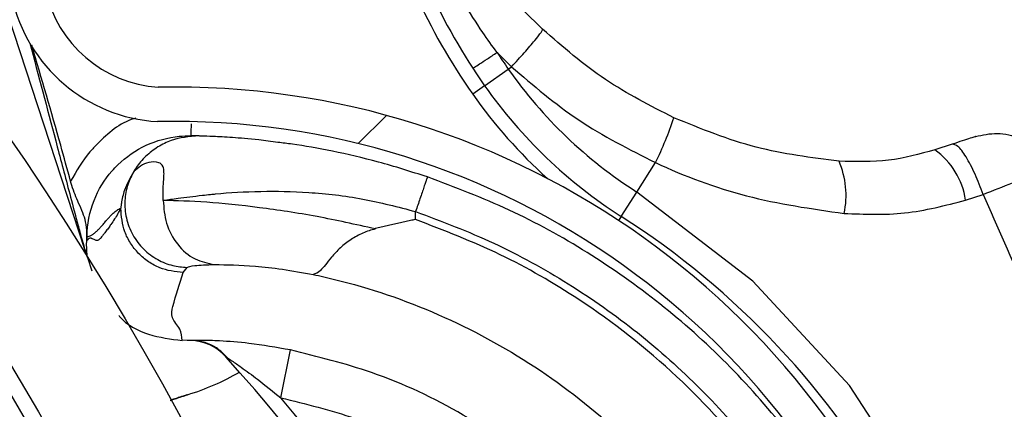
# Model space of a CAD drawing. Header units: inches. Extents: x 170 to 284, y 215 to 248.
# Tile 156 of 256: x 186.5883 to 186.6575, y 224.75 to 224.7773. Entities that reach past the tile are written whole.
import ezdxf

# ---------------------------------------------------------------- set-up
doc = ezdxf.new("R2010")
doc.units = ezdxf.units.IN
doc.header["$LTSCALE"] = 0.25
doc.header["$MEASUREMENT"] = 0
doc.layers.add('ANNOTATIONS', color=1, linetype='Continuous')
doc.layers.add('RH BENCH MOUNT', color=7, linetype='Continuous')
doc.styles.add('ARIAL', font='arial.ttf', dxfattribs={"height": 0.09375})
doc.dimstyles.new('STANDARD$0', dxfattribs={"dimtxt": 0.09375, "dimasz": 0.09375, "dimexe": 0.03125, "dimexo": 0.046875, "dimgap": 0.09, "dimtad": 0, "dimtih": 1, "dimtoh": 1, "dimdec": 4, "dimzin": 0, "dimdsep": 46, "dimtxsty": 'ARIAL', "dimcen": 0.09, "dimadec": 0, "dimazin": 0, "dimtfac": 1, "dimtdec": 4, "dimtofl": 0, "dimtmove": 0, "dimatfit": 1, "dimfxl": 1, "dimtolj": 1, "dimtzin": 0, "dimarcsym": 0})
pattern_1 = [(45, (176.0482515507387, 218.320867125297), (-0.03026527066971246, 0.03026527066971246), [])]

# ---------------------------------------------------------------- blocks, each defined once
blk = doc.blocks.new('*D120')
at = {"layer": 'ANNOTATIONS', "color": 0, "lineweight": -2, "transparency": 16777216}
for p, q in [((185.9197219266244, 225.4792255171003), (185.9197219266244, 226.2131025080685)), ((187.1533699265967, 224.4696948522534), (187.1533699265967, 226.2131025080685)), ((186.0134719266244, 226.1818525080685), (186.226271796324, 226.1818525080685)), ((187.0596199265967, 226.1818525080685), (186.846820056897, 226.1818525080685))]:
    blk.add_line(p, q, dxfattribs=at)
at = {"layer": 'ANNOTATIONS', "color": 0, "transparency": 16777216}
for points in [[(186.0134719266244, 226.1974775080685), (186.0134719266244, 226.1662275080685), (185.9197219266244, 226.1818525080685)], [(187.0596199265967, 226.1974775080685), (187.0596199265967, 226.1662275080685), (187.1533699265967, 226.1818525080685)]]:
    blk.add_solid(points, dxfattribs=at)
at = {"layer": 'defpoints', "color": 0, "transparency": 16777216}
for p in [(187.1533699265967, 226.1818525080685), (185.9197219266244, 225.4323505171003), (187.1533699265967, 224.4228198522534)]:
    blk.add_point(p, dxfattribs=at)
at = {"layer": 'ANNOTATIONS', "color": 0, "transparency": 16777216, "insert": (186.5365459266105, 226.1818525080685), "char_height": 0.09375, "attachment_point": 5, "style": 'ARIAL'}
blk.add_mtext('\\A1;DIM "A"', dxfattribs=at)

msp = doc.modelspace()

# ---------------------------------------------------------------- hatches: boundary and pattern name
at = {"layer": 'RH BENCH MOUNT'}
h = msp.add_hatch(dxfattribs=at)
h.set_pattern_fill('ANSI31', color=256, scale=0.34241245, style=0)
h.set_pattern_definition(pattern_1)
edge = h.paths.add_edge_path(flags=0)
edge.add_line((186.4076545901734, 225.0520000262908), (186.0652421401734, 225.0520000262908))
edge.add_line((186.0652421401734, 225.0520000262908), (186.0652421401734, 225.0562801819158))
edge.add_line((186.0652421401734, 225.0562801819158), (186.4076545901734, 225.0562801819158))
edge.add_arc((186.4076545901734, 224.6453852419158), 0.4108949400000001, 269.9999999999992, 450, ccw=False)
edge.add_line((186.4076545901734, 224.2344903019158), (186.3348919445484, 224.2344903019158))
edge.add_line((186.3348919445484, 224.2344903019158), (186.3348919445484, 224.2387704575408))
edge.add_line((186.3348919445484, 224.2387704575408), (186.4076545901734, 224.2387704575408))
edge.add_arc((186.4076545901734, 224.6453852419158), 0.406614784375, 270, 450.0000000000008)
h = msp.add_hatch(dxfattribs=at)
h.set_pattern_fill('ANSI32', color=256, scale=0.34241245, angle=2.8e-322, style=0)
h.set_pattern_definition([(45, (176.0482515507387, 218.320867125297), (-0.09079581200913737, 0.09079581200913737), []), (45, (176.1087820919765, 218.320867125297), (-0.09079581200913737, 0.09079581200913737), [])])
edge = h.paths.add_edge_path(flags=0)
edge.add_arc((186.4076545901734, 224.6453852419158), 0.2182879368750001, 180, 540, ccw=False)
edge = h.paths.add_edge_path(flags=0)
edge.add_arc((186.4076545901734, 224.6453852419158), 0.2097276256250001, 180, 540, ccw=False)
h = msp.add_hatch(dxfattribs=at)
h.set_pattern_fill('ANSI31', color=256, scale=0.34241245, angle=2.8e-322, style=0)
h.set_pattern_definition(pattern_1)
edge = h.paths.add_edge_path(flags=0)
edge.add_arc((186.5959595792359, 224.8095885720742), 0.001712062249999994, 288.1322229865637, 310.3426432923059)
edge.add_line((186.5970678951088, 224.8082836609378), (186.5986306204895, 224.8064437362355))
edge.add_arc((186.5959595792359, 224.8095885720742), 0.004126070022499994, 288.1322229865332, 310.3426432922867, ccw=False)
edge.add_arc((186.5931889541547, 224.8180491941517), 0.01302879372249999, 239.6083903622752, 288.1322229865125, ccw=False)
edge.add_arc((186.5962436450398, 224.8223643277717), 0.01830194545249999, 198.1322229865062, 238.19359599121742, ccw=False)
edge.add_arc((186.5900283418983, 224.820328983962), 0.01176186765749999, 130.2730806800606, 198.1322229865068, ccw=False)
edge.add_arc((186.5932209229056, 224.8179515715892), 0.01566536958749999, 433.3892910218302, 493.5630227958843, ccw=False)
edge.add_arc((186.5907677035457, 224.8086089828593), 0.02532140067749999, 410.98647118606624, 434.1131563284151, ccw=False)
edge.add_arc((186.5965303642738, 224.8171977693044), 0.01504902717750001, 370.2879413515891, 407.4468726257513, ccw=False)
edge.add_arc((186.5843024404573, 224.8145986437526), 0.02754708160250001, 291.4407261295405, 371.0647967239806, ccw=False)
edge.add_arc((186.5986255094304, 224.7813129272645), 0.008748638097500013, 479.0908419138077, 626.0736552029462)
edge.add_arc((186.5991570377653, 224.7158754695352), 0.05672062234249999, 377.70285871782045, 451.14212272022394, ccw=False)
edge.add_arc((186.4490609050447, 224.6654619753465), 0.2150521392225, 361.5582505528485, 378.3382766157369, ccw=False)
edge.add_arc((186.635186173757, 224.6715385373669), 0.02884824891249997, 303.2910664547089, 359.5459797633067, ccw=False)
edge.add_arc((186.6686272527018, 224.6250930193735), 0.0284373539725, 488.2528168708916, 541.8512905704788)
edge.add_arc((186.6551243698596, 224.6250669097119), 0.01494630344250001, 183.423663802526, 238.6794151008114)
edge.add_arc((186.6578136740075, 224.6278572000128), 0.0187470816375, 236.0900975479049, 269.5718389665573)
edge.add_arc((186.6572010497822, 224.6225762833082), 0.0134739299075, 272.0097804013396, 310.4058687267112)
edge.add_arc((186.6618261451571, 224.6167046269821), 0.006011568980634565, 313.1147555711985, 333.8497966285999)
edge.add_arc((186.6502603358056, 224.6205556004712), 0.01816498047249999, 339.0314830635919, 378.1322229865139)
edge.add_arc((186.65712645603, 224.6228040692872), 0.01094007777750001, 378.1322229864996, 468.1322229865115)
edge.add_arc((186.6543025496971, 224.6314273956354), 0.001866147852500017, 468.1322229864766, 483.774469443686)
edge.add_line((186.6532651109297, 224.6329785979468), (186.6519231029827, 224.634985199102))
edge.add_arc((186.6543025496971, 224.6314273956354), 0.004280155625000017, 468.13222298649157, 483.7744694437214, ccw=False)
edge.add_arc((186.65712645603, 224.6228040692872), 0.01335408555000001, 378.1322229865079, 468.13222298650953, ccw=False)
edge.add_arc((186.6502603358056, 224.6205556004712), 0.020578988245, 338.7435812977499, 378.13222298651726, ccw=False)
edge.add_arc((186.6618261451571, 224.6167046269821), 0.008425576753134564, 312.7098901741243, 334.631933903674, ccw=False)
edge.add_arc((186.6572010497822, 224.6225762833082), 0.01588793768, 271.82252524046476, 310.60280367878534, ccw=False)
edge.add_arc((186.6578136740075, 224.6278572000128), 0.02116108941, 236.2367537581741, 269.7093947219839, ccw=False)
edge.add_arc((186.6551243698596, 224.6250669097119), 0.01736031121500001, 183.3124711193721, 238.498076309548, ccw=False)
edge.add_arc((186.6686272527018, 224.6250930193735), 0.030851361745, 128.0503802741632, 181.9117605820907, ccw=False)
edge.add_arc((186.635186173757, 224.6715385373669), 0.02643424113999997, 303.0739325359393, 359.4558360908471)
edge.add_arc((186.4490609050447, 224.6654619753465), 0.21263813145, 361.5698914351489, 378.3419125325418)
edge.add_arc((186.5991570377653, 224.7158754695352), 0.05430661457, 377.6888496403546, 451.2467578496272)
edge.add_arc((186.5986255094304, 224.7813129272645), 0.01116264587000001, 118.193261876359, 266.66131017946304, ccw=False)
edge.add_arc((186.5843024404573, 224.8145986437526), 0.02513307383, 291.1036231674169, 371.1028807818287)
edge.add_arc((186.5965303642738, 224.8171977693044), 0.01263501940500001, 370.2152702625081, 407.1149197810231)
edge.add_arc((186.5907677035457, 224.8086089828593), 0.022907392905, 411.1765293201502, 434.1519381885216)
edge.add_arc((186.5932209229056, 224.8179515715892), 0.01325136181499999, 433.3244634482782, 493.8674727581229)
edge.add_arc((186.5900283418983, 224.820328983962), 0.009347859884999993, 489.8547471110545, 558.132222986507)
edge.add_arc((186.5962436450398, 224.8223643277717), 0.01588793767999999, 198.1322229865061, 238.0844018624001)
edge.add_arc((186.5931889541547, 224.8180491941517), 0.01061478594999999, 239.7667243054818, 288.1322229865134)

# ---------------------------------------------------------------- linework, layer by layer
for p, q in [((186.5784328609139, 224.80523915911), (186.5928723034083, 224.7611456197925)), ((186.6250391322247, 224.7766520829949), (186.6236805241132, 224.7780011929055)), ((186.6218418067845, 224.7750270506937), (186.622860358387, 224.7740182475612)), ((186.6226330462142, 224.7738586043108), (186.622860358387, 224.7740182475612)), ((186.620968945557, 224.7726898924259), (186.6226330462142, 224.7738586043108)), ((186.620968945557, 224.7726898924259), (186.6201283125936, 224.7720995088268)), ((186.6538308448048, 224.7685816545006), (186.6526126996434, 224.7681827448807)), ((186.6316580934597, 224.7652226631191), (186.6329769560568, 224.7672883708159)), ((186.6305638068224, 224.7635087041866), (186.6316580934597, 224.7652226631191)), ((186.6547809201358, 224.7646595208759), (186.6560084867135, 224.7650541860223)), ((186.6161058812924, 224.7632927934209), (186.6161146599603, 224.7638521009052)), ((186.6305638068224, 224.7635087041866), (186.6303836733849, 224.7632265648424)), ((186.5930049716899, 224.7617994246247), (186.5930096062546, 224.7620947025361)), ((186.593044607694, 224.7606194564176), (186.5933500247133, 224.7596951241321)), ((186.5997674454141, 224.759559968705), (186.6000522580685, 224.7599290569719)), ((186.6000521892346, 224.7547915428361), (186.5996980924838, 224.7548058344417)), ((186.6004957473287, 224.7547821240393), (186.6000521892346, 224.7547915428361)), ((186.606640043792, 224.7507716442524), (186.6073122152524, 224.7541271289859))]:
    msp.add_line(p, q, dxfattribs=at)
at = {"layer": 'RH BENCH MOUNT', "flags": 128}
msp.add_lwpolyline([(186.6525568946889, 224.7422603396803), (186.6522401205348, 224.7429931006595), (186.6466158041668, 224.7516263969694), (186.6398232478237, 224.7589609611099), (186.6316581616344, 224.7652226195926), (186.6316580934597, 224.7652226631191), (186.6316580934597, 224.7652226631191)], dxfattribs=at)
at = {"layer": 'RH BENCH MOUNT'}
for radius in [0.218287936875, 0.2097276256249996, 0.20865758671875]:
    msp.add_circle((186.4076545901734, 224.6453852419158), radius, dxfattribs=at)
for centre, radius, start, end in [((186.4076545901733, 224.6453852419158), 0.4141273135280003, 352.8366800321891, 90), ((186.4076545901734, 224.6453852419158), 0.406614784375, 3.124885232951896, 90), ((186.5986255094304, 224.7813129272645), 0.01116264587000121, 118.1932618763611, 266.6613101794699), ((186.5986255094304, 224.7813129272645), 0.008748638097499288, 119.0908419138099, 266.0736552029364), ((186.6562755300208, 224.7974860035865), 0.04314396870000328, 193.90352667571, 215.0806904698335), ((186.6562755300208, 224.7974860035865), 0.04417120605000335, 193.9035266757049, 215.0806904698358), ((186.6562755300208, 224.7974860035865), 0.04111046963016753, 213.1127194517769, 215.0806904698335), ((186.6489900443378, 224.7923693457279), 0.03220774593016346, 215.0806904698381, 237.4435769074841), ((186.5991570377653, 224.7158754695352), 0.05672062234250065, 17.70285871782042, 91.14212272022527), ((186.6489900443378, 224.7923693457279), 0.0342412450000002, 215.0806904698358, 237.4435769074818), ((186.6489900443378, 224.7923693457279), 0.03526848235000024, 215.0806904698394, 227.9708839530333), ((186.6123371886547, 224.777575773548), 0.02306145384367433, 333.5071276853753, 341.9708360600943), ((186.5991570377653, 224.7158754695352), 0.05430661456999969, 17.6888496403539, 91.2467578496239), ((186.6495548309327, 224.7638721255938), 0.00528507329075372, 8.568095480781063, 54.64885861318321), ((186.640258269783, 224.7649774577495), 0.00611619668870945, 348.1281876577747, 23.2358008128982), ((186.5994234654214, 224.7147342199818), 0.05786770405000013, 29.025885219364, 57.44357690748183), ((186.6002197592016, 224.7513636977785), 0.003424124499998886, 42.00277325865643, 88.75463450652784), ((186.4946226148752, 224.6562743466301), 0.1455252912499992, 3.486647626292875, 42.00277325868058), ((186.5951537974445, 224.7673817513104), 0.01712062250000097, 286.7427200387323, 300.0788231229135), ((186.6002337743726, 224.7504950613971), 0.0005136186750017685, 106.7427200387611, 108.1464784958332), ((186.4946226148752, 224.6562743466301), 0.1465525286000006, 3.472841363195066, 40.15079801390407)]:
    msp.add_arc(centre, radius, start, end, dxfattribs=at)
for points, knots in [([(186.6218423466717, 224.7750264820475), (186.6218423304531, 224.7750265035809), (186.6214963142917, 224.7754859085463), (186.6201843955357, 224.7773279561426), (186.6178435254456, 224.7813047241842), (186.6164431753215, 224.7850790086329), (186.6156305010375, 224.7872693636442)], [0, 0, 0, 0, 5.869764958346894e-06, 0.1252288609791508, 0.4923383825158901, 1, 1, 1, 1]), ([(186.622860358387, 224.7740182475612), (186.6231679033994, 224.7743569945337), (186.6238009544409, 224.7750542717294), (186.624529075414, 224.7759052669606), (186.6249973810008, 224.7765005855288), (186.6250254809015, 224.7766025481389), (186.6250391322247, 224.7766520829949)], [0, 0, 0, 0, 0.2429069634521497, 0.499999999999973, 0.7570930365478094, 1, 1, 1, 1]), ([(186.6342663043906, 224.7704382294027), (186.6326236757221, 224.7712754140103), (186.6292947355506, 224.7729720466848), (186.6264700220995, 224.7754147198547), (186.6250391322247, 224.7766520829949)], [0, 0, 0, 0, 0.4934389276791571, 1, 1, 1, 1]), ([(186.5889999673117, 224.7756834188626), (186.5896049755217, 224.7733969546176), (186.5905187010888, 224.769943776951), (186.5915987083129, 224.7658597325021), (186.5921598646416, 224.763717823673), (186.5924693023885, 224.7625559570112), (186.5926484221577, 224.7619225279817), (186.592749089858, 224.7615734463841), (186.5928051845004, 224.761380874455), (186.5928363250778, 224.7612741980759), (186.5928548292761, 224.7612106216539), (186.5928654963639, 224.7611737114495), (186.5928719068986, 224.7611511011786), (186.5928748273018, 224.7611404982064), (186.5928760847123, 224.7611354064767), (186.5928760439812, 224.7611348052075), (186.5928748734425, 224.7611378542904), (186.5928733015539, 224.7611426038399), (186.5928723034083, 224.7611456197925)], [0, 0, 0, 0, 0.468136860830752, 0.7070129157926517, 0.837132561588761, 0.9079072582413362, 0.9470740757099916, 0.9687898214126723, 0.9808770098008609, 0.9876679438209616, 0.9915546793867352, 0.9947708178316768, 0.9959953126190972, 0.9972287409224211, 0.9978484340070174, 0.9984730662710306, 0.9990304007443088, 1, 1, 1, 1]), ([(186.5918628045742, 224.7659775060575), (186.5916318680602, 224.7668221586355), (186.5907582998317, 224.7700172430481), (186.5898223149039, 224.7731947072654), (186.5891337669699, 224.77553217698)], [0, 0, 0, 0, 0.2643600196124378, 0.9999999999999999, 0.9999999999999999, 0.9999999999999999, 0.9999999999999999]), ([(186.622860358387, 224.7740182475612), (186.6243896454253, 224.7727097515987), (186.627488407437, 224.7700583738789), (186.6311316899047, 224.7682196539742), (186.6329769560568, 224.7672883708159)], [0, 0, 0, 0, 0.4935154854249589, 1, 1, 1, 1]), ([(186.6458783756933, 224.7673903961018), (186.6439215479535, 224.7676358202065), (186.6399396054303, 224.7681352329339), (186.6361789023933, 224.7696618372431), (186.6342663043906, 224.7704382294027)], [0, 0, 0, 0, 0.4914254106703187, 1, 1, 1, 1]), ([(186.5964422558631, 224.7704039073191), (186.5963981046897, 224.770392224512), (186.5953529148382, 224.7701156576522), (186.5942886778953, 224.769162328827), (186.592814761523, 224.7676509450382), (186.5922744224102, 224.7667010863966), (186.5918628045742, 224.7659775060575)], [0, 0, 0, 0, 0.02109882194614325, 0.4994719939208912, 0.6187093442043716, 1, 1, 1, 1]), ([(186.600331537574, 224.7700005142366), (186.6003302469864, 224.769921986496), (186.6003251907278, 224.7696143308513), (186.6003195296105, 224.7692698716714), (186.6003184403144, 224.769203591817), (186.6003178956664, 224.7691704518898)], [0, 0, 0, 0, 0.1462931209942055, 0.5731465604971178, 0.9999999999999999, 0.9999999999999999, 0.9999999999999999, 0.9999999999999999]), ([(186.5930096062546, 224.762094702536), (186.593009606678, 224.7620947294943), (186.5930231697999, 224.7629583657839), (186.5933561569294, 224.7646369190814), (186.5943506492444, 224.7662645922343), (186.5955945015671, 224.7675802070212), (186.5971162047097, 224.768630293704), (186.5989693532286, 224.769131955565), (186.6000465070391, 224.7691749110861), (186.6003178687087, 224.7691704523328), (186.6003178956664, 224.7691704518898)], [0, 0, 0, 0, 7.189415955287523e-06, 0.2303203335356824, 0.4448965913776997, 0.4983905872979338, 0.7130087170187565, 0.9276298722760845, 0.9999928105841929, 1, 1, 1, 1]), ([(186.6008435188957, 224.7691592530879), (186.6001920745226, 224.7691067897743), (186.5991895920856, 224.7690260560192), (186.5979705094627, 224.768409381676), (186.5971300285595, 224.7677591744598), (186.5965993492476, 224.7671373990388), (186.5963585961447, 224.766752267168), (186.5963061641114, 224.7666683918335)], [0, 0, 0, 0, 0.3580314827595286, 0.5509607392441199, 0.7480445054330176, 0.9451282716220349, 1, 1, 1, 1]), ([(186.6008435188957, 224.7691592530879), (186.6006901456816, 224.7691631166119), (186.6003833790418, 224.769170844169), (186.6005630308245, 224.7691655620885), (186.6007482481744, 224.7691621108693), (186.6004613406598, 224.7691676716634), (186.6003178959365, 224.7691704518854)], [0, 0, 0, 0, 0.2534336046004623, 0.5069006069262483, 0.7534658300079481, 1, 1, 1, 1]), ([(186.606434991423, 224.768710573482), (186.6059753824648, 224.7687715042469), (186.604716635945, 224.7689383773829), (186.6031713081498, 224.7690522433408), (186.6018271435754, 224.7691289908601), (186.601028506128, 224.7691543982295), (186.600904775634, 224.7691576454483), (186.6008435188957, 224.7691592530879)], [0, 0, 0, 0, 0.1282528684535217, 0.3512504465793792, 0.5733912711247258, 0.7887937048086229, 1, 1, 1, 1]), ([(186.6554679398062, 224.7691177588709), (186.6554689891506, 224.7691181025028), (186.655551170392, 224.7691450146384), (186.6554557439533, 224.7691137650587), (186.6551498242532, 224.7690135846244), (186.6545736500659, 224.7688249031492), (186.6540775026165, 224.768662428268), (186.65383074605, 224.7685816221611)], [0, 0, 0, 0, 0.003230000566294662, 0.2529631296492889, 0.5032304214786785, 0.7529340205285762, 1, 1, 1, 1]), ([(186.6554682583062, 224.769117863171), (186.6559754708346, 224.7692287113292), (186.6570245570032, 224.769457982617), (186.6586418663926, 224.7690719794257), (186.6600435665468, 224.7681877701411), (186.6606049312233, 224.767282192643), (186.6608765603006, 224.7668440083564)], [0, 0, 0, 0, 0.2415860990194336, 0.4996813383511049, 0.75790942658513, 0.9999999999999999, 0.9999999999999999, 0.9999999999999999, 0.9999999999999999]), ([(186.6169411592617, 224.7662835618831), (186.615788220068, 224.766650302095), (186.6135108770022, 224.7673747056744), (186.6102778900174, 224.768108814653), (186.6078830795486, 224.7685368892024), (186.6067667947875, 224.7686707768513), (186.606434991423, 224.768710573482)], [0, 0, 0, 0, 0.3013203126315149, 0.5951829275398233, 0.8796725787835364, 1, 1, 1, 1]), ([(186.6560040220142, 224.7650515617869), (186.6558201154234, 224.7655397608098), (186.6554390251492, 224.7665514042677), (186.6548033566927, 224.7677577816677), (186.6542201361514, 224.7685312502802), (186.6539574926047, 224.7685652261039), (186.65383074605, 224.7685816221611)], [0, 0, 0, 0, 0.241290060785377, 0.4999999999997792, 0.7587099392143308, 1, 1, 1, 1]), ([(186.6526126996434, 224.7681827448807), (186.6515404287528, 224.7678881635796), (186.6493532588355, 224.7672872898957), (186.6470516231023, 224.7673555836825), (186.6458783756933, 224.7673903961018)], [0, 0, 0, 0, 0.4902549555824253, 1, 1, 1, 1]), ([(186.5983731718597, 224.7646355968), (186.5983702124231, 224.7650242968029), (186.5983660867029, 224.7655661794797), (186.5984194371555, 224.7662122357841), (186.5984409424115, 224.7666747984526), (186.5983619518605, 224.7671166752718), (186.5979753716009, 224.767370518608), (186.5970648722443, 224.7673250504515), (186.5966094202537, 224.7669308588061), (186.5963061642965, 224.7666683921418)], [0, 0, 0, 0, 0.1001269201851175, 0.1395859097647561, 0.1897135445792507, 0.2582342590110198, 0.3697357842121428, 0.5803479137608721, 1, 1, 1, 1]), ([(186.6329769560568, 224.7672883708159), (186.6329769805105, 224.7672883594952), (186.6350373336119, 224.7663345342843), (186.6393918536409, 224.764687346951), (186.6439346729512, 224.7640454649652), (186.6462436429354, 224.7637192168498)], [0, 0, 0, 0, 5.836249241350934e-06, 0.4917349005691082, 1, 1, 1, 1]), ([(186.5963061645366, 224.7666683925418), (186.5960589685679, 224.7662232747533), (186.5956348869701, 224.7654596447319), (186.5954619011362, 224.7646453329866), (186.5954081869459, 224.7642517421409), (186.5953963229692, 224.7641413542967), (186.5953931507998, 224.7641129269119), (186.5953920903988, 224.7641034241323)], [0, 0, 0, 0, 0.5022803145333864, 0.8616962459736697, 0.9584272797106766, 0.9861029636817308, 1, 1, 1, 1]), ([(186.5963061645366, 224.7666683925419), (186.5961505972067, 224.7663643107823), (186.5958224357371, 224.7657228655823), (186.5956295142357, 224.7645967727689), (186.5957271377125, 224.7633792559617), (186.596181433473, 224.7621896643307), (186.5969520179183, 224.7611756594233), (186.5979347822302, 224.7604495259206), (186.5989933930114, 224.7600182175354), (186.5997117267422, 224.7599577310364), (186.6000522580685, 224.7599290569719)], [0, 0, 0, 0, 0.1098512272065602, 0.231725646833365, 0.36317767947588, 0.4999999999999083, 0.6368223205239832, 0.7682743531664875, 0.8901487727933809, 1, 1, 1, 1]), ([(186.6169411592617, 224.7662835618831), (186.6169301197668, 224.7662510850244), (186.6169131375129, 224.7662011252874), (186.6168100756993, 224.7658979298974), (186.616703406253, 224.7655841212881), (186.6165709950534, 224.7651945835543), (186.6163785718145, 224.7646284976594), (186.6162186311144, 224.7641579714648), (186.6161146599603, 224.7638521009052)], [0, 0, 0, 0, 0.2394567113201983, 0.3683605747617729, 0.4999999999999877, 0.631639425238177, 0.76054328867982, 1, 1, 1, 1]), ([(186.6484146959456, 224.7383928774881), (186.6475543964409, 224.7400785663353), (186.6457444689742, 224.7436249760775), (186.6422094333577, 224.7485808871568), (186.6380486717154, 224.7532746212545), (186.6333685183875, 224.7574567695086), (186.6282442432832, 224.7610551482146), (186.622769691, 224.7640833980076), (186.6188817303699, 224.7655510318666), (186.6169411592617, 224.7662835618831)], [0, 0, 0, 0, 0.1313887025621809, 0.2764200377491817, 0.4215581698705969, 0.5666389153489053, 0.7114924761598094, 0.8559992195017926, 1, 1, 1, 1]), ([(186.6560040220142, 224.7650515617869), (186.6567250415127, 224.7653358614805), (186.6581761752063, 224.7659080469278), (186.6598149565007, 224.7665209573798), (186.660772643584, 224.7668533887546), (186.6607781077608, 224.7668185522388), (186.6607802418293, 224.7668049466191)], [0, 0, 0, 0, 0.2719162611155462, 0.5472623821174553, 0.8231804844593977, 1, 1, 1, 1]), ([(186.5930111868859, 224.7623334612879), (186.5929921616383, 224.7625985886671), (186.5929432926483, 224.7632796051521), (186.5924781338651, 224.7643204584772), (186.5920433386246, 224.7653411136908), (186.5918916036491, 224.7658759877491), (186.5918628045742, 224.7659775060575)], [0, 0, 0, 0, 0.2412678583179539, 0.6197299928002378, 0.9278253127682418, 1, 1, 1, 1]), ([(186.5983736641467, 224.7646323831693), (186.5987133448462, 224.7646835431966), (186.5995247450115, 224.7648057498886), (186.6006902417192, 224.7649473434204), (186.6016203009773, 224.7650479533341), (186.6029027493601, 224.7651753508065), (186.6051034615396, 224.7653078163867), (186.6086272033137, 224.7652450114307), (186.6123516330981, 224.7648313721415), (186.614877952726, 224.7641739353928), (186.6161146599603, 224.7638521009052)], [0, 0, 0, 0, 0.08980644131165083, 0.2145219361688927, 0.2531624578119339, 0.275966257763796, 0.4628905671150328, 0.6373953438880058, 0.8224944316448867, 1, 1, 1, 1]), ([(186.6560039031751, 224.7650518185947), (186.6580243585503, 224.7605150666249), (186.6620615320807, 224.7514499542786), (186.6653072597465, 224.7420522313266), (186.666928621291, 224.7373577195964)], [0, 0, 0, 0, 0.5004628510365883, 1, 1, 1, 1]), ([(186.5983724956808, 224.7646336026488), (186.5984164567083, 224.7640903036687), (186.5985077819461, 224.7629616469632), (186.5993267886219, 224.7614805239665), (186.6005373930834, 224.7604163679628), (186.6015031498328, 224.7602218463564), (186.6019682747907, 224.7601281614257)], [0, 0, 0, 0, 0.2405618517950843, 0.4997464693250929, 0.7590693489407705, 1, 1, 1, 1]), ([(186.6132870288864, 224.7626333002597), (186.611904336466, 224.7629402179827), (186.6090643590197, 224.7635706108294), (186.6049955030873, 224.764167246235), (186.6011855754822, 224.7645590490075), (186.5993270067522, 224.7646061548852), (186.59837299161, 224.7646303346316)], [0, 0, 0, 0, 0.2305257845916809, 0.4734878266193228, 0.7297379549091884, 1, 1, 1, 1]), ([(186.6462436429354, 224.7637192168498), (186.6476676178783, 224.7636616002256), (186.6505742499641, 224.7635439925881), (186.6533599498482, 224.7642827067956), (186.6547809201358, 224.7646595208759)], [0, 0, 0, 0, 0.4899054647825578, 1, 1, 1, 1]), ([(186.5953870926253, 224.7640780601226), (186.5953187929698, 224.763951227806), (186.5951739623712, 224.7636822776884), (186.5949451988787, 224.7633106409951), (186.5947545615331, 224.7630239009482), (186.594609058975, 224.7628166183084), (186.5945157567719, 224.7626870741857), (186.5944197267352, 224.7625570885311), (186.5943209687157, 224.7624266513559), (186.5942145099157, 224.7622893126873), (186.594104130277, 224.7621505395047), (186.5940042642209, 224.7620263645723), (186.5939291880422, 224.7619374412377), (186.5938753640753, 224.7618747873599), (186.5938230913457, 224.7618367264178), (186.5937615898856, 224.7618154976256), (186.5936890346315, 224.7618142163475), (186.59360453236, 224.7618356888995), (186.5935110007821, 224.7618834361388), (186.5934237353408, 224.7619234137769), (186.5933554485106, 224.7619539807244), (186.5933111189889, 224.7619718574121), (186.5932728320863, 224.7619859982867), (186.5932301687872, 224.7619852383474), (186.5931777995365, 224.7619707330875), (186.5931203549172, 224.7619338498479), (186.5930627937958, 224.7618787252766), (186.5930242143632, 224.7618249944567), (186.5930049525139, 224.761798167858)], [0, 0, 0, 0, 0.08480730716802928, 0.1798353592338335, 0.2850849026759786, 0.3228266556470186, 0.3617275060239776, 0.4017874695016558, 0.4430065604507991, 0.4853847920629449, 0.5351510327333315, 0.5813528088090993, 0.6105805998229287, 0.6293562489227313, 0.6489120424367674, 0.6766412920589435, 0.707547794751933, 0.7416323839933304, 0.7850907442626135, 0.8280699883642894, 0.8539878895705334, 0.8729964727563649, 0.885095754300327, 0.9032140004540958, 0.9275168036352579, 0.951748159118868, 0.9759089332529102, 1, 1, 1, 1]), ([(186.5930096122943, 224.7620950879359), (186.593061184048, 224.7621025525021), (186.5931666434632, 224.7621178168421), (186.5933290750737, 224.7621903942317), (186.5934960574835, 224.7622969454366), (186.5936629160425, 224.7624364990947), (186.5938262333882, 224.76259639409), (186.5939855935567, 224.7627676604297), (186.5941596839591, 224.7629663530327), (186.5943277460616, 224.7631624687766), (186.5944787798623, 224.7633362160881), (186.5946065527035, 224.7634798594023), (186.5947298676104, 224.7636106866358), (186.5948609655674, 224.7637395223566), (186.5949928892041, 224.7638554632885), (186.59512632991, 224.763953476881), (186.5952588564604, 224.7640316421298), (186.5953449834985, 224.7640628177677), (186.5953870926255, 224.7640780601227)], [0, 0, 0, 0, 0.0657809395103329, 0.1345158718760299, 0.2062058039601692, 0.2771302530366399, 0.3450539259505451, 0.411816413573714, 0.4774590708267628, 0.5636721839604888, 0.6227800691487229, 0.6670965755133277, 0.724168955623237, 0.7778304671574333, 0.8321346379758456, 0.8905164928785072, 0.9464714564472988, 1, 1, 1, 1]), ([(186.5997674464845, 224.7595599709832), (186.5992089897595, 224.7596283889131), (186.5983499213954, 224.7597336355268), (186.5973232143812, 224.760304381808), (186.5966195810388, 224.7608892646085), (186.5960563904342, 224.7616103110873), (186.5955172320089, 224.7626537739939), (186.5954383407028, 224.7635154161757), (186.5953870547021, 224.7640755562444)], [0, 0, 0, 0, 0.2394514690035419, 0.3683457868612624, 0.4999761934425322, 0.6316105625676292, 0.7605158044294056, 1, 1, 1, 1]), ([(186.6161146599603, 224.7638521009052), (186.6179689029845, 224.7631529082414), (186.621680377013, 224.7617533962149), (186.6268975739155, 224.758860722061), (186.6317802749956, 224.7554341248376), (186.6362304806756, 224.7514469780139), (186.6402064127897, 224.7469875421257), (186.6436225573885, 224.7420915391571), (186.6464975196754, 224.7368640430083), (186.647868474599, 224.7331414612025), (186.6485517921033, 224.731286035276)], [0, 0, 0, 0, 0.1247413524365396, 0.2496837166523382, 0.3746881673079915, 0.4999855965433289, 0.6253465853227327, 0.7503062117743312, 0.8755465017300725, 1, 1, 1, 1]), ([(186.6161058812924, 224.7632927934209), (186.6160945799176, 224.7632904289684), (186.6159819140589, 224.7632668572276), (186.6150352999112, 224.7630664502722), (186.61410915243, 224.7628456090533), (186.6132833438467, 224.762648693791)], [0, 0, 0, 0, 0.01193493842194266, 0.1189819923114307, 1, 1, 1, 1]), ([(186.6485879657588, 224.7295327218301), (186.6475640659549, 224.7323934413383), (186.6454822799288, 224.7382098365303), (186.6405719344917, 224.7458479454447), (186.6345955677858, 224.752484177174), (186.6283522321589, 224.7573635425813), (186.6221062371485, 224.7609842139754), (186.6181163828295, 224.7625192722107), (186.6161058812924, 224.7632927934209)], [0, 0, 0, 0, 0.1870908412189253, 0.3803918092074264, 0.5558755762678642, 0.7364481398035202, 0.8671952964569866, 1, 1, 1, 1]), ([(186.5929965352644, 224.7617861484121), (186.5929965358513, 224.7617861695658), (186.5930014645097, 224.7619637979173), (186.5930063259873, 224.7621486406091), (186.5930111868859, 224.7623334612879)], [0, 0, 0, 0, 0.0001190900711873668, 1, 1, 1, 1]), ([(186.5930111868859, 224.7623334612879), (186.5930108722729, 224.7622620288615), (186.59301016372, 224.7621011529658), (186.5930068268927, 224.7619072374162), (186.5930049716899, 224.7617994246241)], [0, 0, 0, 0, 0.4440219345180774, 1, 1, 1, 1]), ([(186.6132876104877, 224.7626332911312), (186.6129909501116, 224.7625451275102), (186.6123819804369, 224.7623641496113), (186.61154310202, 224.7618934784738), (186.6107791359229, 224.7612951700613), (186.6100159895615, 224.7604348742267), (186.6093942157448, 224.7595808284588), (186.6090778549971, 224.7594813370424), (186.6089227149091, 224.7594325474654)], [0, 0, 0, 0, 0.1136768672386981, 0.2333502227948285, 0.3620694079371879, 0.5019163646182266, 0.755744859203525, 1, 1, 1, 1]), ([(186.5930377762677, 224.760640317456), (186.5930314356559, 224.7607058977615), (186.593001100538, 224.7610196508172), (186.5929840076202, 224.7614460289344), (186.5929965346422, 224.7617861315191), (186.5929965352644, 224.7617861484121)], [0, 0, 0, 0, 0.2090106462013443, 0.9999607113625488, 1, 1, 1, 1]), ([(186.5928723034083, 224.7611456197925), (186.592873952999, 224.7611405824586), (186.5928838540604, 224.7611103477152), (186.5929165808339, 224.761010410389), (186.5929614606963, 224.7608733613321), (186.5930142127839, 224.7607122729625), (186.5930283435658, 224.760669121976), (186.5930377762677, 224.760640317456)], [0, 0, 0, 0, 0.01571398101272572, 0.0943173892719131, 0.3218612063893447, 0.5473229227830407, 1, 1, 1, 1]), ([(186.6000522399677, 224.759929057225), (186.600169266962, 224.7599750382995), (186.6004031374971, 224.7600669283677), (186.6014418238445, 224.7601077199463), (186.6019607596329, 224.7601280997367)], [0, 0, 0, 0, 0.5003922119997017, 1, 1, 1, 1]), ([(186.6019694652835, 224.7601281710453), (186.6028522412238, 224.7601143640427), (186.6041918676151, 224.7600934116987), (186.6067198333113, 224.7598261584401), (186.6081860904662, 224.7595641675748), (186.6089227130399, 224.7594325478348)], [0, 0, 0, 0, 0.490198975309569, 0.7438846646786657, 1, 1, 1, 1]), ([(186.5996975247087, 224.7547971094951), (186.5996885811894, 224.7550619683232), (186.5996706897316, 224.7555918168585), (186.5988473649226, 224.7563985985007), (186.5991848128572, 224.7577168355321), (186.5995177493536, 224.7587700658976), (186.5997674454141, 224.759559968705)], [0, 0, 0, 0, 0.1666800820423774, 0.3334425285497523, 0.5000945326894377, 0.9999999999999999, 0.9999999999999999, 0.9999999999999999, 0.9999999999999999]), ([(186.6089229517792, 224.7594336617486), (186.6094245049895, 224.7593214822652), (186.6124305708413, 224.758649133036), (186.6177988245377, 224.7567963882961), (186.6246084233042, 224.7531323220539), (186.6306878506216, 224.7483468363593), (186.6360246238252, 224.7424908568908), (186.6403376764, 224.7356169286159), (186.6424104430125, 224.7304788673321), (186.6432001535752, 224.7278417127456), (186.6432001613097, 224.7278416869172)], [0, 0, 0, 0, 0.03155846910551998, 0.1891461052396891, 0.3467338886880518, 0.5043277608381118, 0.6619226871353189, 0.8309600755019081, 0.9999983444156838, 1, 1, 1, 1]), ([(186.5952516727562, 224.756551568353), (186.5952687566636, 224.7565303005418), (186.5957854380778, 224.7558870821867), (186.5973303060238, 224.7550944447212), (186.5989082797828, 224.7548962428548), (186.5996975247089, 224.7547971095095)], [0, 0, 0, 0, 0.01680484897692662, 0.5082416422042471, 1, 1, 1, 1]), ([(186.6028846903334, 224.7535726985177), (186.602639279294, 224.7538248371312), (186.6022119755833, 224.7542638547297), (186.6013793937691, 224.7546713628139), (186.6008224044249, 224.7547423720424), (186.6005166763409, 224.7547813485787)], [0, 0, 0, 0, 0.3783552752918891, 0.658782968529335, 1, 1, 1, 1]), ([(186.6073122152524, 224.7541271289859), (186.6063339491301, 224.7542993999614), (186.6046135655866, 224.7546023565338), (186.6024724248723, 224.7547686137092), (186.6011478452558, 224.7548037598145), (186.6006552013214, 224.7547906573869), (186.6005166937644, 224.7547815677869), (186.6005166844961, 224.7547815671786)], [0, 0, 0, 0, 0.3699466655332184, 0.6505899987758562, 0.8492685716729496, 0.9999899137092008, 1, 1, 1, 1]), ([(186.6333021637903, 224.7361969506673), (186.6322064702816, 224.7378240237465), (186.62984760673, 224.7413268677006), (186.6251281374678, 224.7458287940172), (186.6194723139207, 224.7497735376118), (186.6134572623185, 224.7526159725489), (186.60923399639, 224.7536545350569), (186.6073122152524, 224.7541271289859)], [0, 0, 0, 0, 0.1810254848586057, 0.3897206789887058, 0.5984159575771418, 0.8172607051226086, 1, 1, 1, 1]), ([(186.6027642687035, 224.7536550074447), (186.6027677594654, 224.7536526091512), (186.6027755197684, 224.7536472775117), (186.6028141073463, 224.7536206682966), (186.6028353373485, 224.7536060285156)], [0, 0, 0, 0, 0.449822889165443, 1, 1, 1, 1]), ([(186.6028846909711, 224.7535726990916), (186.6028896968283, 224.7535695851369), (186.6029790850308, 224.7535139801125), (186.6033038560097, 224.753299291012), (186.6040124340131, 224.7528057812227), (186.6051789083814, 224.7519489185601), (186.6060951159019, 224.7512107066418), (186.606640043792, 224.7507716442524)], [0, 0, 0, 0, 0.005253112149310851, 0.09380336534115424, 0.2660256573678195, 0.5634579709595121, 1, 1, 1, 1]), ([(186.6000738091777, 224.7509831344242), (186.6000722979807, 224.7509826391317), (186.6000687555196, 224.7509814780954), (186.6000208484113, 224.7509657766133), (186.5999158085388, 224.7509313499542), (186.5997484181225, 224.750876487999), (186.5995043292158, 224.7507964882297), (186.5991994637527, 224.7506965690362), (186.5989689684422, 224.7506210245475), (186.5988607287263, 224.7505855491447)], [0, 0, 0, 0, 0.03518882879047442, 0.08248763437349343, 0.1974046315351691, 0.3115595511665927, 0.4864325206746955, 0.7588306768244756, 1, 1, 1, 1]), ([(186.5988641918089, 224.7505798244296), (186.5989809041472, 224.7506190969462), (186.5992173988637, 224.7506986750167), (186.5995266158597, 224.750801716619), (186.5997656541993, 224.7508810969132), (186.5999303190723, 224.7509356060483), (186.6000334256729, 224.7509696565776), (186.6000802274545, 224.7509850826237), (186.6000841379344, 224.7509863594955), (186.6000858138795, 224.7509869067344)], [0, 0, 0, 0, 0.2568044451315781, 0.5203639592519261, 0.6901752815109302, 0.8017638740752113, 0.9158864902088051, 0.9639508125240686, 1, 1, 1, 1]), ([(186.606640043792, 224.7507716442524), (186.6083981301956, 224.7503392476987), (186.6122616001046, 224.7493890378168), (186.6177651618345, 224.7467894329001), (186.6229359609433, 224.7431781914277), (186.6271409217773, 224.7391862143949), (186.6292089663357, 224.7361262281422), (186.6301187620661, 224.7347800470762)], [0, 0, 0, 0, 0.1859244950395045, 0.4085770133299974, 0.6208996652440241, 0.8332222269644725, 1, 1, 1, 1])]:
    msp.add_open_spline(points, degree=3, knots=knots, dxfattribs=at)
msp.add_open_spline([(186.6201382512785, 224.7739169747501), (186.6201622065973, 224.773932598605), (186.6202101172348, 224.7739638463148), (186.6205857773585, 224.7742088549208), (186.6211357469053, 224.7745675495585), (186.6216062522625, 224.7748744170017), (186.6218415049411, 224.7750278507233)], degree=3, dxfattribs=at)

# ---------------------------------------------------------------- dimensions: what is measured, and where the dimension line sits
at = {"layer": 'ANNOTATIONS'}
dim = msp.add_linear_dim(base=(187.1533699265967, 226.1818525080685), p1=(185.9197219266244, 225.4323505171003), p2=(187.1533699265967, 224.4228198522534), text='DIM "A"', dimstyle='STANDARD$0', dxfattribs=at)
dim.commit()
dim.dimension.update_dxf_attribs({"geometry": '*D120', "text_midpoint": (186.5365459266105, 226.1818525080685)})

doc.saveas('drawing.dxf')
